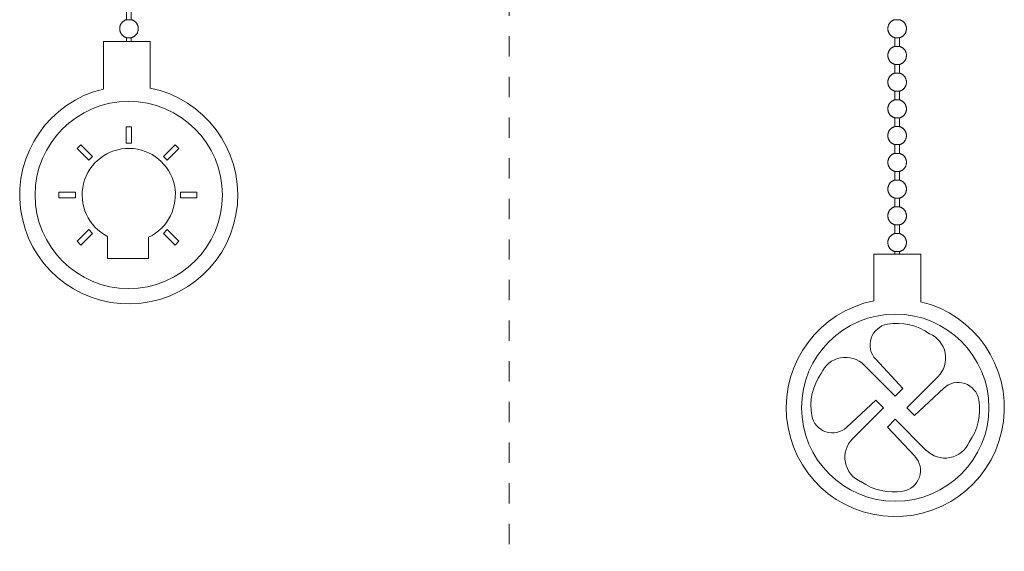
# Model space of a CAD drawing. Header units: millimetres. Extents: x 5694 to 11022, y -2894 to 7544.
# Tile 20 of 33: x 6521 to 6667, y 1417 to 1495. Entities that reach past the tile are written whole.
import ezdxf

# ---------------------------------------------------------------- set-up
doc = ezdxf.new("R2010")
doc.units = ezdxf.units.MM
doc.linetypes.add('Dash', pattern=[6, 3, -3])
doc.layers.add('A-ANNO-DIMS', color=7, linetype='Dash', lineweight=9, true_color=0xd2d2d2)
doc.layers.add('E-LITE-EQPM', color=7, linetype='Continuous', lineweight=20)

# ---------------------------------------------------------------- blocks, each defined once
blk = doc.blocks.new('33711 - 33711 YAKARTA Old gold ceiling fan-527636-Alzado_PDF')
at = {"layer": 'E-LITE-EQPM'}
for p, q in [((6537.08, 1496.32), (6537.08, 1495.03)), ((6537.78, 1495.03), (6537.78, 1496.32)), ((6537.78, 1495.03), (6537.08, 1495.03)), ((6650.43, 1495.03), (6651.14, 1495.03)), ((6537.08, 1492.37), (6537.08, 1491.83)), ((6537.78, 1492.37), (6537.08, 1492.37)), ((6537.78, 1491.83), (6537.78, 1492.37)), ((6650.43, 1492.37), (6650.43, 1491.08)), ((6650.43, 1492.37), (6651.14, 1492.37)), ((6651.14, 1491.08), (6651.14, 1492.37)), ((6540.54, 1491.83), (6533.65, 1491.83)), ((6533.65, 1491.83), (6533.65, 1484.79)), ((6540.54, 1484.92), (6540.54, 1491.83)), ((6650.43, 1491.08), (6651.14, 1491.08)), ((6650.43, 1488.43), (6650.43, 1487.13)), ((6650.43, 1488.43), (6651.14, 1488.43)), ((6651.14, 1487.13), (6651.14, 1488.43)), ((6650.43, 1487.13), (6651.14, 1487.13)), ((6650.43, 1484.48), (6650.43, 1483.19)), ((6650.43, 1484.48), (6651.14, 1484.48)), ((6651.14, 1483.19), (6651.14, 1484.48)), ((6650.43, 1483.19), (6651.14, 1483.19)), ((6650.43, 1480.53), (6650.43, 1479.24)), ((6650.43, 1480.53), (6651.14, 1480.53)), ((6651.14, 1479.24), (6651.14, 1480.53)), ((6537.8, 1479.22), (6537, 1479.22)), ((6537, 1479.22), (6537, 1476.78)), ((6537.8, 1476.78), (6537.8, 1479.22)), ((6650.43, 1479.24), (6651.14, 1479.24)), ((6530.34, 1476.55), (6529.77, 1475.99)), ((6532.06, 1474.83), (6530.34, 1476.55)), ((6537, 1476.78), (6537.8, 1476.78)), ((6544.24, 1476.55), (6542.51, 1474.83)), ((6544.8, 1475.99), (6544.24, 1476.55)), ((6650.43, 1476.58), (6650.43, 1475.29)), ((6650.43, 1476.58), (6651.14, 1476.58)), ((6651.14, 1475.29), (6651.14, 1476.58)), ((6529.77, 1475.99), (6531.5, 1474.26)), ((6531.5, 1474.26), (6532.06, 1474.83)), ((6542.51, 1474.83), (6543.08, 1474.26)), ((6543.08, 1474.26), (6544.8, 1475.99)), ((6650.43, 1475.29), (6651.14, 1475.29)), ((6650.43, 1472.63), (6650.43, 1471.34)), ((6650.43, 1472.63), (6651.14, 1472.63)), ((6651.14, 1471.34), (6651.14, 1472.63)), ((6650.43, 1471.34), (6651.14, 1471.34)), ((6529.54, 1469.54), (6527.1, 1469.54)), ((6527.1, 1469.54), (6527.1, 1468.74)), ((6529.54, 1468.74), (6529.54, 1469.54)), ((6547.47, 1469.54), (6545.04, 1469.54)), ((6545.04, 1469.54), (6545.04, 1468.74)), ((6547.47, 1468.74), (6547.47, 1469.54)), ((6527.1, 1468.74), (6529.54, 1468.74)), ((6545.04, 1468.74), (6547.47, 1468.74)), ((6650.43, 1468.68), (6650.43, 1467.39)), ((6650.43, 1468.68), (6651.14, 1468.68)), ((6651.14, 1467.39), (6651.14, 1468.68)), ((6650.43, 1467.39), (6651.14, 1467.39)), ((6650.43, 1464.74), (6650.43, 1463.44)), ((6650.43, 1464.74), (6651.14, 1464.74)), ((6651.14, 1463.44), (6651.14, 1464.74)), ((6531.5, 1464.02), (6529.77, 1462.3)), ((6530.34, 1461.73), (6532.06, 1463.46)), ((6532.06, 1463.46), (6531.5, 1464.02)), ((6543.08, 1464.02), (6542.51, 1463.46)), ((6542.51, 1463.46), (6544.24, 1461.73)), ((6544.8, 1462.3), (6543.08, 1464.02)), ((6650.43, 1463.44), (6651.14, 1463.44)), ((6529.77, 1462.3), (6530.34, 1461.73)), ((6534.27, 1463.01), (6534.27, 1459.74)), ((6540.3, 1459.74), (6540.3, 1462.9)), ((6544.24, 1461.73), (6544.8, 1462.3)), ((6654.26, 1460.41), (6647.37, 1460.41)), ((6647.37, 1460.41), (6647.37, 1453.51)), ((6650.43, 1460.79), (6650.43, 1460.41)), ((6650.43, 1460.79), (6651.14, 1460.79)), ((6651.14, 1460.41), (6651.14, 1460.79)), ((6654.26, 1453.37), (6654.26, 1460.41)), ((6534.27, 1459.74), (6540.3, 1459.74)), ((6647.63, 1444.89), (6651.64, 1440.58)), ((6650.51, 1439.45), (6645.93, 1444.03)), ((6652.23, 1437.73), (6656.81, 1442.3)), ((6651.64, 1440.58), (6650.51, 1439.45)), ((6657.67, 1440.61), (6653.36, 1436.59)), ((6643.35, 1434.84), (6647.66, 1438.86)), ((6647.66, 1438.86), (6648.79, 1437.73)), ((6648.79, 1437.73), (6644.21, 1433.15)), ((6653.36, 1436.59), (6652.23, 1437.73)), ((6649.38, 1434.87), (6650.51, 1436.01)), ((6650.51, 1436.01), (6655.09, 1431.43)), ((6653.4, 1430.57), (6649.38, 1434.87))]:
    blk.add_line(p, q, dxfattribs=at)
at = {"layer": 'E-LITE-EQPM', "flags": 128}
for points in [[(6537.08, 1492.37), (6537.03, 1492.39), (6536.97, 1492.41), (6536.92, 1492.43), (6536.87, 1492.45), (6536.82, 1492.47), (6536.77, 1492.5), (6536.73, 1492.52), (6536.68, 1492.55), (6536.63, 1492.58), (6536.59, 1492.62), (6536.55, 1492.65), (6536.51, 1492.69), (6536.47, 1492.72), (6536.43, 1492.76), (6536.39, 1492.8), (6536.36, 1492.85), (6536.32, 1492.89), (6536.29, 1492.94), (6536.26, 1492.98), (6536.23, 1493.03), (6536.21, 1493.08), (6536.18, 1493.13), (6536.16, 1493.18), (6536.14, 1493.23), (6536.12, 1493.28), (6536.11, 1493.33), (6536.09, 1493.39), (6536.08, 1493.44), (6536.07, 1493.49), (6536.07, 1493.55), (6536.06, 1493.6), (6536.06, 1493.66), (6536.06, 1493.71), (6536.06, 1493.77), (6536.06, 1493.82), (6536.07, 1493.88), (6536.08, 1493.93), (6536.09, 1493.99), (6536.1, 1494.04), (6536.11, 1494.09), (6536.13, 1494.15), (6536.15, 1494.2), (6536.17, 1494.25), (6536.19, 1494.3), (6536.22, 1494.35), (6536.24, 1494.4), (6536.27, 1494.44), (6536.3, 1494.49), (6536.34, 1494.53), (6536.37, 1494.58), (6536.41, 1494.62), (6536.44, 1494.66), (6536.48, 1494.7), (6536.52, 1494.73), (6536.56, 1494.77), (6536.61, 1494.8), (6536.65, 1494.83), (6536.7, 1494.86), (6536.75, 1494.89), (6536.79, 1494.92), (6536.84, 1494.94), (6536.89, 1494.97), (6536.94, 1494.99), (6537, 1495.01), (6537.05, 1495.02), (6537.08, 1495.03)], [(6537.78, 1495.03), (6537.84, 1495.02), (6537.89, 1495), (6537.94, 1494.98), (6537.99, 1494.96), (6538.04, 1494.93), (6538.09, 1494.91), (6538.14, 1494.88), (6538.18, 1494.85), (6538.23, 1494.82), (6538.27, 1494.79), (6538.32, 1494.75), (6538.36, 1494.72), (6538.4, 1494.68), (6538.44, 1494.64), (6538.47, 1494.6), (6538.51, 1494.56), (6538.54, 1494.51), (6538.57, 1494.47), (6538.6, 1494.42), (6538.63, 1494.37), (6538.66, 1494.33), (6538.68, 1494.28), (6538.7, 1494.23), (6538.72, 1494.18), (6538.74, 1494.12), (6538.76, 1494.07), (6538.77, 1494.02), (6538.78, 1493.96), (6538.79, 1493.91), (6538.8, 1493.86), (6538.8, 1493.8), (6538.8, 1493.75), (6538.81, 1493.69), (6538.8, 1493.64), (6538.8, 1493.58), (6538.79, 1493.53), (6538.79, 1493.47), (6538.78, 1493.42), (6538.76, 1493.36), (6538.75, 1493.31), (6538.73, 1493.26), (6538.71, 1493.21), (6538.69, 1493.16), (6538.67, 1493.11), (6538.64, 1493.06), (6538.62, 1493.01), (6538.59, 1492.96), (6538.56, 1492.92), (6538.53, 1492.87), (6538.49, 1492.83), (6538.46, 1492.79), (6538.42, 1492.75), (6538.38, 1492.71), (6538.34, 1492.67), (6538.3, 1492.64), (6538.25, 1492.6), (6538.21, 1492.57), (6538.16, 1492.54), (6538.12, 1492.51), (6538.07, 1492.48), (6538.02, 1492.46), (6537.97, 1492.44), (6537.92, 1492.42), (6537.87, 1492.4), (6537.81, 1492.38), (6537.78, 1492.37)], [(6650.43, 1492.37), (6650.38, 1492.39), (6650.33, 1492.41), (6650.28, 1492.43), (6650.23, 1492.45), (6650.18, 1492.47), (6650.13, 1492.5), (6650.08, 1492.52), (6650.03, 1492.55), (6649.99, 1492.58), (6649.95, 1492.62), (6649.9, 1492.65), (6649.86, 1492.69), (6649.82, 1492.72), (6649.78, 1492.76), (6649.75, 1492.8), (6649.71, 1492.85), (6649.68, 1492.89), (6649.65, 1492.94), (6649.62, 1492.98), (6649.59, 1493.03), (6649.56, 1493.08), (6649.54, 1493.13), (6649.52, 1493.18), (6649.5, 1493.23), (6649.48, 1493.28), (6649.46, 1493.33), (6649.45, 1493.39), (6649.44, 1493.44), (6649.43, 1493.49), (6649.42, 1493.55), (6649.42, 1493.6), (6649.41, 1493.66), (6649.41, 1493.71), (6649.41, 1493.77), (6649.42, 1493.82), (6649.42, 1493.88), (6649.43, 1493.93), (6649.44, 1493.99), (6649.45, 1494.04), (6649.47, 1494.09), (6649.49, 1494.15), (6649.5, 1494.2), (6649.53, 1494.25), (6649.55, 1494.3), (6649.57, 1494.35), (6649.6, 1494.4), (6649.63, 1494.44), (6649.66, 1494.49), (6649.69, 1494.53), (6649.73, 1494.58), (6649.76, 1494.62), (6649.8, 1494.66), (6649.84, 1494.7), (6649.88, 1494.73), (6649.92, 1494.77), (6649.96, 1494.8), (6650.01, 1494.83), (6650.05, 1494.86), (6650.1, 1494.89), (6650.15, 1494.92), (6650.2, 1494.94), (6650.25, 1494.97), (6650.3, 1494.99), (6650.35, 1495.01), (6650.4, 1495.02), (6650.43, 1495.03)], [(6651.14, 1495.03), (6651.19, 1495.02), (6651.24, 1495), (6651.3, 1494.98), (6651.35, 1494.96), (6651.4, 1494.93), (6651.44, 1494.91), (6651.49, 1494.88), (6651.54, 1494.85), (6651.58, 1494.82), (6651.63, 1494.79), (6651.67, 1494.75), (6651.71, 1494.72), (6651.75, 1494.68), (6651.79, 1494.64), (6651.83, 1494.6), (6651.86, 1494.56), (6651.9, 1494.51), (6651.93, 1494.47), (6651.96, 1494.42), (6651.99, 1494.37), (6652.01, 1494.33), (6652.04, 1494.28), (6652.06, 1494.23), (6652.08, 1494.18), (6652.09, 1494.12), (6652.11, 1494.07), (6652.12, 1494.02), (6652.14, 1493.96), (6652.15, 1493.91), (6652.15, 1493.86), (6652.16, 1493.8), (6652.16, 1493.75), (6652.16, 1493.69), (6652.16, 1493.64), (6652.16, 1493.58), (6652.15, 1493.53), (6652.14, 1493.47), (6652.13, 1493.42), (6652.12, 1493.36), (6652.1, 1493.31), (6652.09, 1493.26), (6652.07, 1493.21), (6652.05, 1493.16), (6652.03, 1493.11), (6652, 1493.06), (6651.97, 1493.01), (6651.94, 1492.96), (6651.91, 1492.92), (6651.88, 1492.87), (6651.85, 1492.83), (6651.81, 1492.79), (6651.77, 1492.75), (6651.74, 1492.71), (6651.7, 1492.67), (6651.65, 1492.64), (6651.61, 1492.6), (6651.57, 1492.57), (6651.52, 1492.54), (6651.47, 1492.51), (6651.42, 1492.48), (6651.37, 1492.46), (6651.32, 1492.44), (6651.27, 1492.42), (6651.22, 1492.4), (6651.17, 1492.38), (6651.14, 1492.37)], [(6650.43, 1488.43), (6650.38, 1488.44), (6650.33, 1488.46), (6650.28, 1488.48), (6650.23, 1488.5), (6650.18, 1488.52), (6650.13, 1488.55), (6650.08, 1488.57), (6650.03, 1488.6), (6649.99, 1488.63), (6649.95, 1488.67), (6649.9, 1488.7), (6649.86, 1488.74), (6649.82, 1488.78), (6649.78, 1488.82), (6649.75, 1488.86), (6649.71, 1488.9), (6649.68, 1488.94), (6649.65, 1488.99), (6649.62, 1489.03), (6649.59, 1489.08), (6649.56, 1489.13), (6649.54, 1489.18), (6649.52, 1489.23), (6649.5, 1489.28), (6649.48, 1489.33), (6649.46, 1489.39), (6649.45, 1489.44), (6649.44, 1489.49), (6649.43, 1489.55), (6649.42, 1489.6), (6649.42, 1489.66), (6649.41, 1489.71), (6649.41, 1489.77), (6649.41, 1489.82), (6649.42, 1489.88), (6649.42, 1489.93), (6649.43, 1489.98), (6649.44, 1490.04), (6649.45, 1490.09), (6649.47, 1490.14), (6649.49, 1490.2), (6649.5, 1490.25), (6649.53, 1490.3), (6649.55, 1490.35), (6649.57, 1490.4), (6649.6, 1490.45), (6649.63, 1490.49), (6649.66, 1490.54), (6649.69, 1490.58), (6649.73, 1490.63), (6649.76, 1490.67), (6649.8, 1490.71), (6649.84, 1490.75), (6649.88, 1490.78), (6649.92, 1490.82), (6649.96, 1490.85), (6650.01, 1490.89), (6650.05, 1490.92), (6650.1, 1490.94), (6650.15, 1490.97), (6650.2, 1491), (6650.25, 1491.02), (6650.3, 1491.04), (6650.35, 1491.06), (6650.4, 1491.07), (6650.43, 1491.08)], [(6651.14, 1491.08), (6651.19, 1491.07), (6651.24, 1491.05), (6651.3, 1491.03), (6651.35, 1491.01), (6651.4, 1490.99), (6651.44, 1490.96), (6651.49, 1490.93), (6651.54, 1490.9), (6651.58, 1490.87), (6651.63, 1490.84), (6651.67, 1490.81), (6651.71, 1490.77), (6651.75, 1490.73), (6651.79, 1490.69), (6651.83, 1490.65), (6651.86, 1490.61), (6651.9, 1490.57), (6651.93, 1490.52), (6651.96, 1490.47), (6651.99, 1490.43), (6652.01, 1490.38), (6652.04, 1490.33), (6652.06, 1490.28), (6652.08, 1490.23), (6652.09, 1490.18), (6652.11, 1490.12), (6652.12, 1490.07), (6652.14, 1490.02), (6652.15, 1489.96), (6652.15, 1489.91), (6652.16, 1489.85), (6652.16, 1489.8), (6652.16, 1489.74), (6652.16, 1489.69), (6652.16, 1489.63), (6652.15, 1489.58), (6652.14, 1489.52), (6652.13, 1489.47), (6652.12, 1489.42), (6652.1, 1489.36), (6652.09, 1489.31), (6652.07, 1489.26), (6652.05, 1489.21), (6652.03, 1489.16), (6652, 1489.11), (6651.97, 1489.06), (6651.94, 1489.01), (6651.91, 1488.97), (6651.88, 1488.92), (6651.85, 1488.88), (6651.81, 1488.84), (6651.77, 1488.8), (6651.74, 1488.76), (6651.7, 1488.72), (6651.65, 1488.69), (6651.61, 1488.65), (6651.57, 1488.62), (6651.52, 1488.59), (6651.47, 1488.56), (6651.42, 1488.54), (6651.37, 1488.51), (6651.32, 1488.49), (6651.27, 1488.47), (6651.22, 1488.45), (6651.17, 1488.43), (6651.14, 1488.43)], [(6650.43, 1484.48), (6650.38, 1484.49), (6650.33, 1484.51), (6650.28, 1484.53), (6650.23, 1484.55), (6650.18, 1484.57), (6650.13, 1484.6), (6650.08, 1484.63), (6650.03, 1484.66), (6649.99, 1484.69), (6649.95, 1484.72), (6649.9, 1484.75), (6649.86, 1484.79), (6649.82, 1484.83), (6649.78, 1484.87), (6649.75, 1484.91), (6649.71, 1484.95), (6649.68, 1484.99), (6649.65, 1485.04), (6649.62, 1485.09), (6649.59, 1485.13), (6649.56, 1485.18), (6649.54, 1485.23), (6649.52, 1485.28), (6649.5, 1485.33), (6649.48, 1485.38), (6649.46, 1485.44), (6649.45, 1485.49), (6649.44, 1485.54), (6649.43, 1485.6), (6649.42, 1485.65), (6649.42, 1485.71), (6649.41, 1485.76), (6649.41, 1485.82), (6649.41, 1485.87), (6649.42, 1485.93), (6649.42, 1485.98), (6649.43, 1486.04), (6649.44, 1486.09), (6649.45, 1486.14), (6649.47, 1486.2), (6649.49, 1486.25), (6649.5, 1486.3), (6649.53, 1486.35), (6649.55, 1486.4), (6649.57, 1486.45), (6649.6, 1486.5), (6649.63, 1486.55), (6649.66, 1486.59), (6649.69, 1486.64), (6649.73, 1486.68), (6649.76, 1486.72), (6649.8, 1486.76), (6649.84, 1486.8), (6649.88, 1486.84), (6649.92, 1486.87), (6649.96, 1486.91), (6650.01, 1486.94), (6650.05, 1486.97), (6650.1, 1487), (6650.15, 1487.02), (6650.2, 1487.05), (6650.25, 1487.07), (6650.3, 1487.09), (6650.35, 1487.11), (6650.4, 1487.13), (6650.43, 1487.13)], [(6651.14, 1487.13), (6651.19, 1487.12), (6651.24, 1487.1), (6651.3, 1487.08), (6651.35, 1487.06), (6651.4, 1487.04), (6651.44, 1487.01), (6651.49, 1486.98), (6651.54, 1486.96), (6651.58, 1486.92), (6651.63, 1486.89), (6651.67, 1486.86), (6651.71, 1486.82), (6651.75, 1486.78), (6651.79, 1486.74), (6651.83, 1486.7), (6651.86, 1486.66), (6651.9, 1486.62), (6651.93, 1486.57), (6651.96, 1486.53), (6651.99, 1486.48), (6652.01, 1486.43), (6652.04, 1486.38), (6652.06, 1486.33), (6652.08, 1486.28), (6652.09, 1486.23), (6652.11, 1486.17), (6652.12, 1486.12), (6652.14, 1486.07), (6652.15, 1486.01), (6652.15, 1485.96), (6652.16, 1485.9), (6652.16, 1485.85), (6652.16, 1485.79), (6652.16, 1485.74), (6652.16, 1485.68), (6652.15, 1485.63), (6652.14, 1485.58), (6652.13, 1485.52), (6652.12, 1485.47), (6652.1, 1485.41), (6652.09, 1485.36), (6652.07, 1485.31), (6652.05, 1485.26), (6652.03, 1485.21), (6652, 1485.16), (6651.97, 1485.11), (6651.94, 1485.07), (6651.91, 1485.02), (6651.88, 1484.98), (6651.85, 1484.93), (6651.81, 1484.89), (6651.77, 1484.85), (6651.74, 1484.81), (6651.7, 1484.77), (6651.65, 1484.74), (6651.61, 1484.71), (6651.57, 1484.67), (6651.52, 1484.64), (6651.47, 1484.61), (6651.42, 1484.59), (6651.37, 1484.56), (6651.32, 1484.54), (6651.27, 1484.52), (6651.22, 1484.5), (6651.17, 1484.49), (6651.14, 1484.48)], [(6650.43, 1480.53), (6650.38, 1480.54), (6650.33, 1480.56), (6650.28, 1480.58), (6650.23, 1480.6), (6650.18, 1480.63), (6650.13, 1480.65), (6650.08, 1480.68), (6650.03, 1480.71), (6649.99, 1480.74), (6649.95, 1480.77), (6649.9, 1480.81), (6649.86, 1480.84), (6649.82, 1480.88), (6649.78, 1480.92), (6649.75, 1480.96), (6649.71, 1481), (6649.68, 1481.05), (6649.65, 1481.09), (6649.62, 1481.14), (6649.59, 1481.18), (6649.56, 1481.23), (6649.54, 1481.28), (6649.52, 1481.33), (6649.5, 1481.38), (6649.48, 1481.44), (6649.46, 1481.49), (6649.45, 1481.54), (6649.44, 1481.6), (6649.43, 1481.65), (6649.42, 1481.7), (6649.42, 1481.76), (6649.41, 1481.81), (6649.41, 1481.87), (6649.41, 1481.92), (6649.42, 1481.98), (6649.42, 1482.03), (6649.43, 1482.09), (6649.44, 1482.14), (6649.45, 1482.2), (6649.47, 1482.25), (6649.49, 1482.3), (6649.5, 1482.35), (6649.53, 1482.4), (6649.55, 1482.45), (6649.57, 1482.5), (6649.6, 1482.55), (6649.63, 1482.6), (6649.66, 1482.64), (6649.69, 1482.69), (6649.73, 1482.73), (6649.76, 1482.77), (6649.8, 1482.81), (6649.84, 1482.85), (6649.88, 1482.89), (6649.92, 1482.92), (6649.96, 1482.96), (6650.01, 1482.99), (6650.05, 1483.02), (6650.1, 1483.05), (6650.15, 1483.07), (6650.2, 1483.1), (6650.25, 1483.12), (6650.3, 1483.14), (6650.35, 1483.16), (6650.4, 1483.18), (6650.43, 1483.19)], [(6651.14, 1483.19), (6651.19, 1483.17), (6651.24, 1483.15), (6651.3, 1483.13), (6651.35, 1483.11), (6651.4, 1483.09), (6651.44, 1483.06), (6651.49, 1483.04), (6651.54, 1483.01), (6651.58, 1482.98), (6651.63, 1482.94), (6651.67, 1482.91), (6651.71, 1482.87), (6651.75, 1482.83), (6651.79, 1482.8), (6651.83, 1482.75), (6651.86, 1482.71), (6651.9, 1482.67), (6651.93, 1482.62), (6651.96, 1482.58), (6651.99, 1482.53), (6652.01, 1482.48), (6652.04, 1482.43), (6652.06, 1482.38), (6652.08, 1482.33), (6652.09, 1482.28), (6652.11, 1482.23), (6652.12, 1482.17), (6652.14, 1482.12), (6652.15, 1482.06), (6652.15, 1482.01), (6652.16, 1481.96), (6652.16, 1481.9), (6652.16, 1481.85), (6652.16, 1481.79), (6652.16, 1481.74), (6652.15, 1481.68), (6652.14, 1481.63), (6652.13, 1481.57), (6652.12, 1481.52), (6652.1, 1481.47), (6652.09, 1481.41), (6652.07, 1481.36), (6652.05, 1481.31), (6652.03, 1481.26), (6652, 1481.21), (6651.97, 1481.16), (6651.94, 1481.12), (6651.91, 1481.07), (6651.88, 1481.03), (6651.85, 1480.98), (6651.81, 1480.94), (6651.77, 1480.9), (6651.74, 1480.86), (6651.7, 1480.83), (6651.65, 1480.79), (6651.61, 1480.76), (6651.57, 1480.72), (6651.52, 1480.69), (6651.47, 1480.67), (6651.42, 1480.64), (6651.37, 1480.62), (6651.32, 1480.59), (6651.27, 1480.57), (6651.22, 1480.55), (6651.17, 1480.54), (6651.14, 1480.53)], [(6650.43, 1476.58), (6650.38, 1476.6), (6650.33, 1476.61), (6650.28, 1476.63), (6650.23, 1476.65), (6650.18, 1476.68), (6650.13, 1476.7), (6650.08, 1476.73), (6650.03, 1476.76), (6649.99, 1476.79), (6649.95, 1476.82), (6649.9, 1476.86), (6649.86, 1476.89), (6649.82, 1476.93), (6649.78, 1476.97), (6649.75, 1477.01), (6649.71, 1477.05), (6649.68, 1477.1), (6649.65, 1477.14), (6649.62, 1477.19), (6649.59, 1477.24), (6649.56, 1477.28), (6649.54, 1477.33), (6649.52, 1477.38), (6649.5, 1477.44), (6649.48, 1477.49), (6649.46, 1477.54), (6649.45, 1477.59), (6649.44, 1477.65), (6649.43, 1477.7), (6649.42, 1477.76), (6649.42, 1477.81), (6649.41, 1477.87), (6649.41, 1477.92), (6649.41, 1477.98), (6649.42, 1478.03), (6649.42, 1478.08), (6649.43, 1478.14), (6649.44, 1478.19), (6649.45, 1478.25), (6649.47, 1478.3), (6649.49, 1478.35), (6649.5, 1478.4), (6649.53, 1478.45), (6649.55, 1478.5), (6649.57, 1478.55), (6649.6, 1478.6), (6649.63, 1478.65), (6649.66, 1478.69), (6649.69, 1478.74), (6649.73, 1478.78), (6649.76, 1478.82), (6649.8, 1478.86), (6649.84, 1478.9), (6649.88, 1478.94), (6649.92, 1478.98), (6649.96, 1479.01), (6650.01, 1479.04), (6650.05, 1479.07), (6650.1, 1479.1), (6650.15, 1479.13), (6650.2, 1479.15), (6650.25, 1479.17), (6650.3, 1479.19), (6650.35, 1479.21), (6650.4, 1479.23), (6650.43, 1479.24)], [(6651.14, 1479.24), (6651.19, 1479.22), (6651.24, 1479.2), (6651.3, 1479.19), (6651.35, 1479.16), (6651.4, 1479.14), (6651.44, 1479.12), (6651.49, 1479.09), (6651.54, 1479.06), (6651.58, 1479.03), (6651.63, 1478.99), (6651.67, 1478.96), (6651.71, 1478.92), (6651.75, 1478.89), (6651.79, 1478.85), (6651.83, 1478.81), (6651.86, 1478.76), (6651.9, 1478.72), (6651.93, 1478.68), (6651.96, 1478.63), (6651.99, 1478.58), (6652.01, 1478.53), (6652.04, 1478.48), (6652.06, 1478.43), (6652.08, 1478.38), (6652.09, 1478.33), (6652.11, 1478.28), (6652.12, 1478.22), (6652.14, 1478.17), (6652.15, 1478.12), (6652.15, 1478.06), (6652.16, 1478.01), (6652.16, 1477.95), (6652.16, 1477.9), (6652.16, 1477.84), (6652.16, 1477.79), (6652.15, 1477.73), (6652.14, 1477.68), (6652.13, 1477.62), (6652.12, 1477.57), (6652.1, 1477.52), (6652.09, 1477.47), (6652.07, 1477.41), (6652.05, 1477.36), (6652.03, 1477.31), (6652, 1477.26), (6651.97, 1477.22), (6651.94, 1477.17), (6651.91, 1477.12), (6651.88, 1477.08), (6651.85, 1477.04), (6651.81, 1476.99), (6651.77, 1476.95), (6651.74, 1476.91), (6651.7, 1476.88), (6651.65, 1476.84), (6651.61, 1476.81), (6651.57, 1476.78), (6651.52, 1476.75), (6651.47, 1476.72), (6651.42, 1476.69), (6651.37, 1476.67), (6651.32, 1476.64), (6651.27, 1476.62), (6651.22, 1476.61), (6651.17, 1476.59), (6651.14, 1476.58)], [(6650.43, 1472.63), (6650.38, 1472.65), (6650.33, 1472.66), (6650.28, 1472.68), (6650.23, 1472.71), (6650.18, 1472.73), (6650.13, 1472.75), (6650.08, 1472.78), (6650.03, 1472.81), (6649.99, 1472.84), (6649.95, 1472.87), (6649.9, 1472.91), (6649.86, 1472.94), (6649.82, 1472.98), (6649.78, 1473.02), (6649.75, 1473.06), (6649.71, 1473.11), (6649.68, 1473.15), (6649.65, 1473.19), (6649.62, 1473.24), (6649.59, 1473.29), (6649.56, 1473.34), (6649.54, 1473.39), (6649.52, 1473.44), (6649.5, 1473.49), (6649.48, 1473.54), (6649.46, 1473.59), (6649.45, 1473.65), (6649.44, 1473.7), (6649.43, 1473.75), (6649.42, 1473.81), (6649.42, 1473.86), (6649.41, 1473.92), (6649.41, 1473.97), (6649.41, 1474.03), (6649.42, 1474.08), (6649.42, 1474.14), (6649.43, 1474.19), (6649.44, 1474.24), (6649.45, 1474.3), (6649.47, 1474.35), (6649.49, 1474.4), (6649.5, 1474.46), (6649.53, 1474.51), (6649.55, 1474.56), (6649.57, 1474.61), (6649.6, 1474.65), (6649.63, 1474.7), (6649.66, 1474.75), (6649.69, 1474.79), (6649.73, 1474.83), (6649.76, 1474.88), (6649.8, 1474.92), (6649.84, 1474.95), (6649.88, 1474.99), (6649.92, 1475.03), (6649.96, 1475.06), (6650.01, 1475.09), (6650.05, 1475.12), (6650.1, 1475.15), (6650.15, 1475.18), (6650.2, 1475.2), (6650.25, 1475.22), (6650.3, 1475.25), (6650.35, 1475.26), (6650.4, 1475.28), (6650.43, 1475.29)], [(6651.14, 1475.29), (6651.19, 1475.27), (6651.24, 1475.26), (6651.3, 1475.24), (6651.35, 1475.22), (6651.4, 1475.19), (6651.44, 1475.17), (6651.49, 1475.14), (6651.54, 1475.11), (6651.58, 1475.08), (6651.63, 1475.05), (6651.67, 1475.01), (6651.71, 1474.98), (6651.75, 1474.94), (6651.79, 1474.9), (6651.83, 1474.86), (6651.86, 1474.82), (6651.9, 1474.77), (6651.93, 1474.73), (6651.96, 1474.68), (6651.99, 1474.63), (6652.01, 1474.58), (6652.04, 1474.54), (6652.06, 1474.48), (6652.08, 1474.43), (6652.09, 1474.38), (6652.11, 1474.33), (6652.12, 1474.28), (6652.14, 1474.22), (6652.15, 1474.17), (6652.15, 1474.11), (6652.16, 1474.06), (6652.16, 1474), (6652.16, 1473.95), (6652.16, 1473.89), (6652.16, 1473.84), (6652.15, 1473.78), (6652.14, 1473.73), (6652.13, 1473.68), (6652.12, 1473.62), (6652.1, 1473.57), (6652.09, 1473.52), (6652.07, 1473.47), (6652.05, 1473.41), (6652.03, 1473.36), (6652, 1473.32), (6651.97, 1473.27), (6651.94, 1473.22), (6651.91, 1473.17), (6651.88, 1473.13), (6651.85, 1473.09), (6651.81, 1473.05), (6651.77, 1473.01), (6651.74, 1472.97), (6651.7, 1472.93), (6651.65, 1472.89), (6651.61, 1472.86), (6651.57, 1472.83), (6651.52, 1472.8), (6651.47, 1472.77), (6651.42, 1472.74), (6651.37, 1472.72), (6651.32, 1472.7), (6651.27, 1472.68), (6651.22, 1472.66), (6651.17, 1472.64), (6651.14, 1472.63)], [(6650.43, 1468.68), (6650.38, 1468.7), (6650.33, 1468.72), (6650.28, 1468.74), (6650.23, 1468.76), (6650.18, 1468.78), (6650.13, 1468.81), (6650.08, 1468.83), (6650.03, 1468.86), (6649.99, 1468.89), (6649.95, 1468.93), (6649.9, 1468.96), (6649.86, 1469), (6649.82, 1469.03), (6649.78, 1469.07), (6649.75, 1469.11), (6649.71, 1469.16), (6649.68, 1469.2), (6649.65, 1469.25), (6649.62, 1469.29), (6649.59, 1469.34), (6649.56, 1469.39), (6649.54, 1469.44), (6649.52, 1469.49), (6649.5, 1469.54), (6649.48, 1469.59), (6649.46, 1469.64), (6649.45, 1469.7), (6649.44, 1469.75), (6649.43, 1469.8), (6649.42, 1469.86), (6649.42, 1469.91), (6649.41, 1469.97), (6649.41, 1470.02), (6649.41, 1470.08), (6649.42, 1470.13), (6649.42, 1470.19), (6649.43, 1470.24), (6649.44, 1470.3), (6649.45, 1470.35), (6649.47, 1470.4), (6649.49, 1470.46), (6649.5, 1470.51), (6649.53, 1470.56), (6649.55, 1470.61), (6649.57, 1470.66), (6649.6, 1470.7), (6649.63, 1470.75), (6649.66, 1470.8), (6649.69, 1470.84), (6649.73, 1470.89), (6649.76, 1470.93), (6649.8, 1470.97), (6649.84, 1471.01), (6649.88, 1471.04), (6649.92, 1471.08), (6649.96, 1471.11), (6650.01, 1471.14), (6650.05, 1471.17), (6650.1, 1471.2), (6650.15, 1471.23), (6650.2, 1471.25), (6650.25, 1471.28), (6650.3, 1471.3), (6650.35, 1471.32), (6650.4, 1471.33), (6650.43, 1471.34)], [(6651.14, 1471.34), (6651.19, 1471.33), (6651.24, 1471.31), (6651.3, 1471.29), (6651.35, 1471.27), (6651.4, 1471.24), (6651.44, 1471.22), (6651.49, 1471.19), (6651.54, 1471.16), (6651.58, 1471.13), (6651.63, 1471.1), (6651.67, 1471.06), (6651.71, 1471.03), (6651.75, 1470.99), (6651.79, 1470.95), (6651.83, 1470.91), (6651.86, 1470.87), (6651.9, 1470.82), (6651.93, 1470.78), (6651.96, 1470.73), (6651.99, 1470.68), (6652.01, 1470.64), (6652.04, 1470.59), (6652.06, 1470.54), (6652.08, 1470.49), (6652.09, 1470.43), (6652.11, 1470.38), (6652.12, 1470.33), (6652.14, 1470.27), (6652.15, 1470.22), (6652.15, 1470.16), (6652.16, 1470.11), (6652.16, 1470.06), (6652.16, 1470), (6652.16, 1469.95), (6652.16, 1469.89), (6652.15, 1469.84), (6652.14, 1469.78), (6652.13, 1469.73), (6652.12, 1469.67), (6652.1, 1469.62), (6652.09, 1469.57), (6652.07, 1469.52), (6652.05, 1469.47), (6652.03, 1469.42), (6652, 1469.37), (6651.97, 1469.32), (6651.94, 1469.27), (6651.91, 1469.23), (6651.88, 1469.18), (6651.85, 1469.14), (6651.81, 1469.1), (6651.77, 1469.06), (6651.74, 1469.02), (6651.7, 1468.98), (6651.65, 1468.95), (6651.61, 1468.91), (6651.57, 1468.88), (6651.52, 1468.85), (6651.47, 1468.82), (6651.42, 1468.79), (6651.37, 1468.77), (6651.32, 1468.75), (6651.27, 1468.73), (6651.22, 1468.71), (6651.17, 1468.69), (6651.14, 1468.68)], [(6650.43, 1464.74), (6650.38, 1464.75), (6650.33, 1464.77), (6650.28, 1464.79), (6650.23, 1464.81), (6650.18, 1464.83), (6650.13, 1464.86), (6650.08, 1464.88), (6650.03, 1464.91), (6649.99, 1464.94), (6649.95, 1464.98), (6649.9, 1465.01), (6649.86, 1465.05), (6649.82, 1465.09), (6649.78, 1465.13), (6649.75, 1465.17), (6649.71, 1465.21), (6649.68, 1465.25), (6649.65, 1465.3), (6649.62, 1465.34), (6649.59, 1465.39), (6649.56, 1465.44), (6649.54, 1465.49), (6649.52, 1465.54), (6649.5, 1465.59), (6649.48, 1465.64), (6649.46, 1465.7), (6649.45, 1465.75), (6649.44, 1465.8), (6649.43, 1465.86), (6649.42, 1465.91), (6649.42, 1465.97), (6649.41, 1466.02), (6649.41, 1466.08), (6649.41, 1466.13), (6649.42, 1466.19), (6649.42, 1466.24), (6649.43, 1466.29), (6649.44, 1466.35), (6649.45, 1466.4), (6649.47, 1466.45), (6649.49, 1466.51), (6649.5, 1466.56), (6649.53, 1466.61), (6649.55, 1466.66), (6649.57, 1466.71), (6649.6, 1466.76), (6649.63, 1466.8), (6649.66, 1466.85), (6649.69, 1466.89), (6649.73, 1466.94), (6649.76, 1466.98), (6649.8, 1467.02), (6649.84, 1467.06), (6649.88, 1467.09), (6649.92, 1467.13), (6649.96, 1467.16), (6650.01, 1467.2), (6650.05, 1467.23), (6650.1, 1467.25), (6650.15, 1467.28), (6650.2, 1467.31), (6650.25, 1467.33), (6650.3, 1467.35), (6650.35, 1467.37), (6650.4, 1467.38), (6650.43, 1467.39)], [(6651.14, 1467.39), (6651.19, 1467.38), (6651.24, 1467.36), (6651.3, 1467.34), (6651.35, 1467.32), (6651.4, 1467.3), (6651.44, 1467.27), (6651.49, 1467.24), (6651.54, 1467.21), (6651.58, 1467.18), (6651.63, 1467.15), (6651.67, 1467.12), (6651.71, 1467.08), (6651.75, 1467.04), (6651.79, 1467), (6651.83, 1466.96), (6651.86, 1466.92), (6651.9, 1466.87), (6651.93, 1466.83), (6651.96, 1466.78), (6651.99, 1466.74), (6652.01, 1466.69), (6652.04, 1466.64), (6652.06, 1466.59), (6652.08, 1466.54), (6652.09, 1466.48), (6652.11, 1466.43), (6652.12, 1466.38), (6652.14, 1466.33), (6652.15, 1466.27), (6652.15, 1466.22), (6652.16, 1466.16), (6652.16, 1466.11), (6652.16, 1466.05), (6652.16, 1466), (6652.16, 1465.94), (6652.15, 1465.89), (6652.14, 1465.83), (6652.13, 1465.78), (6652.12, 1465.73), (6652.1, 1465.67), (6652.09, 1465.62), (6652.07, 1465.57), (6652.05, 1465.52), (6652.03, 1465.47), (6652, 1465.42), (6651.97, 1465.37), (6651.94, 1465.32), (6651.91, 1465.28), (6651.88, 1465.23), (6651.85, 1465.19), (6651.81, 1465.15), (6651.77, 1465.11), (6651.74, 1465.07), (6651.7, 1465.03), (6651.65, 1465), (6651.61, 1464.96), (6651.57, 1464.93), (6651.52, 1464.9), (6651.47, 1464.87), (6651.42, 1464.85), (6651.37, 1464.82), (6651.32, 1464.8), (6651.27, 1464.78), (6651.22, 1464.76), (6651.17, 1464.74), (6651.14, 1464.74)], [(6650.43, 1460.79), (6650.38, 1460.8), (6650.33, 1460.82), (6650.28, 1460.84), (6650.23, 1460.86), (6650.18, 1460.88), (6650.13, 1460.91), (6650.08, 1460.94), (6650.03, 1460.97), (6649.99, 1461), (6649.95, 1461.03), (6649.9, 1461.06), (6649.86, 1461.1), (6649.82, 1461.14), (6649.78, 1461.18), (6649.75, 1461.22), (6649.71, 1461.26), (6649.68, 1461.3), (6649.65, 1461.35), (6649.62, 1461.4), (6649.59, 1461.44), (6649.56, 1461.49), (6649.54, 1461.54), (6649.52, 1461.59), (6649.5, 1461.64), (6649.48, 1461.69), (6649.46, 1461.75), (6649.45, 1461.8), (6649.44, 1461.85), (6649.43, 1461.91), (6649.42, 1461.96), (6649.42, 1462.02), (6649.41, 1462.07), (6649.41, 1462.13), (6649.41, 1462.18), (6649.42, 1462.24), (6649.42, 1462.29), (6649.43, 1462.35), (6649.44, 1462.4), (6649.45, 1462.45), (6649.47, 1462.51), (6649.49, 1462.56), (6649.5, 1462.61), (6649.53, 1462.66), (6649.55, 1462.71), (6649.57, 1462.76), (6649.6, 1462.81), (6649.63, 1462.85), (6649.66, 1462.9), (6649.69, 1462.95), (6649.73, 1462.99), (6649.76, 1463.03), (6649.8, 1463.07), (6649.84, 1463.11), (6649.88, 1463.15), (6649.92, 1463.18), (6649.96, 1463.22), (6650.01, 1463.25), (6650.05, 1463.28), (6650.1, 1463.31), (6650.15, 1463.33), (6650.2, 1463.36), (6650.25, 1463.38), (6650.3, 1463.4), (6650.35, 1463.42), (6650.4, 1463.43), (6650.43, 1463.44)], [(6651.14, 1463.44), (6651.19, 1463.43), (6651.24, 1463.41), (6651.3, 1463.39), (6651.35, 1463.37), (6651.4, 1463.35), (6651.44, 1463.32), (6651.49, 1463.29), (6651.54, 1463.27), (6651.58, 1463.23), (6651.63, 1463.2), (6651.67, 1463.17), (6651.71, 1463.13), (6651.75, 1463.09), (6651.79, 1463.05), (6651.83, 1463.01), (6651.86, 1462.97), (6651.9, 1462.93), (6651.93, 1462.88), (6651.96, 1462.84), (6651.99, 1462.79), (6652.01, 1462.74), (6652.04, 1462.69), (6652.06, 1462.64), (6652.08, 1462.59), (6652.09, 1462.54), (6652.11, 1462.48), (6652.12, 1462.43), (6652.14, 1462.38), (6652.15, 1462.32), (6652.15, 1462.27), (6652.16, 1462.21), (6652.16, 1462.16), (6652.16, 1462.1), (6652.16, 1462.05), (6652.16, 1461.99), (6652.15, 1461.94), (6652.14, 1461.88), (6652.13, 1461.83), (6652.12, 1461.78), (6652.1, 1461.72), (6652.09, 1461.67), (6652.07, 1461.62), (6652.05, 1461.57), (6652.03, 1461.52), (6652, 1461.47), (6651.97, 1461.42), (6651.94, 1461.38), (6651.91, 1461.33), (6651.88, 1461.29), (6651.85, 1461.24), (6651.81, 1461.2), (6651.77, 1461.16), (6651.74, 1461.12), (6651.7, 1461.08), (6651.65, 1461.05), (6651.61, 1461.01), (6651.57, 1460.98), (6651.52, 1460.95), (6651.47, 1460.92), (6651.42, 1460.9), (6651.37, 1460.87), (6651.32, 1460.85), (6651.27, 1460.83), (6651.22, 1460.81), (6651.17, 1460.8), (6651.14, 1460.79)]]:
    blk.add_lwpolyline(points, dxfattribs=at)
at = {"layer": 'E-LITE-EQPM'}
for centre, radius, start, end in [((6537.4, 1469.14), 16.09, 103.4633, 78.7395), ((6537.4, 1469.14), 13.82, 0, 180), ((6537.4, 1469.14), 6.88, 294.9638, 243.0453), ((6537.4, 1469.14), 13.82, 180, 0), ((6650.51, 1437.73), 16.09, 101.2605, 76.5367), ((6650.51, 1437.73), 13.82, 0, 180), ((6649.89, 1447), 3.1, 100.105, 223.0251), ((6650.79, 1441.94), 8.24, 54.5465, 100.105), ((6654.05, 1445.06), 3.9, 315, 67), ((6643.18, 1441.27), 3.9, 45, 157), ((6646.3, 1438.01), 8.24, 144.5465, 190.105), ((6659.78, 1438.35), 3.1, 10.105, 133.0251), ((6654.72, 1437.44), 8.24, 324.5465, 10.105), ((6650.51, 1437.73), 13.82, 180, 0), ((6641.24, 1437.11), 3.1, 190.105, 313.0251), ((6646.97, 1430.39), 3.9, 135, 247), ((6657.84, 1434.19), 3.9, 225, 337), ((6651.13, 1428.45), 3.1, 280.105, 43.0251), ((6650.23, 1433.52), 8.24, 234.5465, 280.105)]:
    blk.add_arc(centre, radius, start, end, dxfattribs=at)

msp = doc.modelspace()

# ---------------------------------------------------------------- linework, layer by layer
at = {"layer": 'A-ANNO-DIMS'}
msp.add_line((6593.52, 1672.59), (6593.52, 1188.83), dxfattribs=at)

# ---------------------------------------------------------------- block references
at = {"layer": 'E-LITE-EQPM'}
msp.add_blockref('33711 - 33711 YAKARTA Old gold ceiling fan-527636-Alzado_PDF', (0, 0), dxfattribs=at)

doc.saveas('drawing.dxf')
